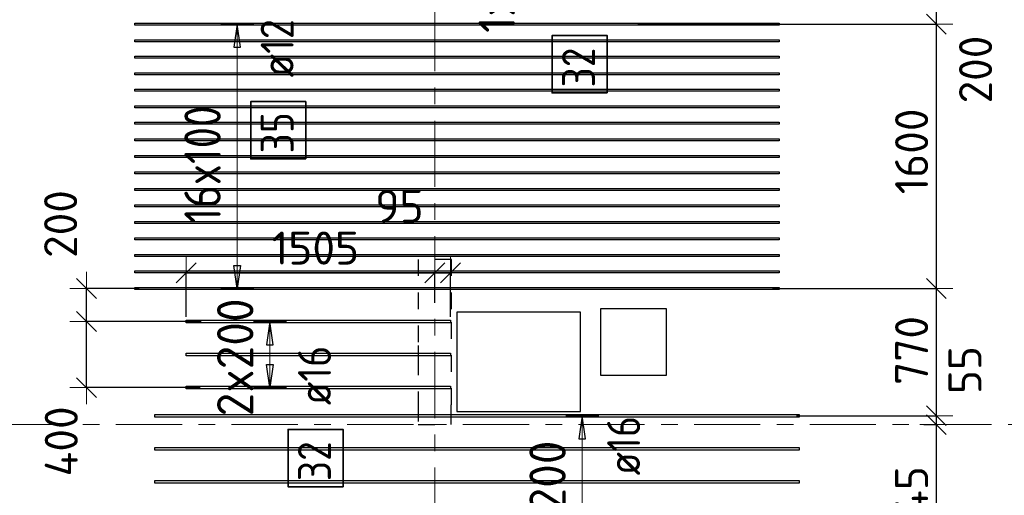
# Model space of a CAD drawing. Header units: metres. Extents: x -38 to 107, y -15 to 21.
# Tile 13 of 167: x 10.09 to 16.05, y 8.57 to 11.45. Entities that reach past the tile are written whole.
import ezdxf

# ---------------------------------------------------------------- set-up
doc = ezdxf.new("R2010")
doc.units = ezdxf.units.M
doc.header["$PDMODE"] = 65
for name, pattern in [('______11', [0.5, 0.4, -0.05, 0, -0.05]), ('______2', [0.0405, 0.03, -0.0105]), ('______5', [1.1, 0.8, -0.1, 0.1, -0.1])]:
    doc.linetypes.add(name, pattern=pattern)
for name, color, linetype, lineweight in [('XR$2$Осевая линия (1)', 7, '______5', 13), ('XR$4$Перекрытие (1)', 7, 'Continuous', 35), ('XR$4$Размерная линия (1)', 7, 'Continuous', 13)]:
    doc.layers.add(name, color=color, linetype=linetype, lineweight=lineweight)
doc.layers.add('XR$4$Арм.стержн.Доп. Арм верхн.зоны Х', color=7, linetype='Continuous', lineweight=35, true_color=0x8c8cff)
doc.layers.add('XR$6$Стена_ бетон несущ.', color=7, linetype='Continuous', lineweight=70, true_color=0xb4b496)
doc.styles.add('ISOCPEUR', font='txt')
doc.dimstyles.new('DIMSTYLE_3', dxfattribs={"dimtxt": 0.2, "dimasz": 0.2, "dimexe": 0, "dimexo": 0, "dimgap": 0.1, "dimtad": 2, "dimdec": 0, "dimlfac": 1000, "dimrnd": 5, "dimzin": 12, "dimdsep": 46, "dimtxsty": 'ISOCPEUR', "dimblk1": 'ALL_ML_STRICH', "dimblk2": 'ALL_ML_STRICH', "dimsah": 1, "dimcen": 0, "dimclrd": 7, "dimclre": 256, "dimclrt": 7, "dimadec": 0, "dimazin": 0, "dimtfac": 1, "dimtdec": 0, "dimtix": 1, "dimtmove": 2, "dimatfit": 3, "dimfxl": 0, "dimtzin": 0, "dimlwd": 0, "dimlwe": -3, "dimarcsym": 0})
doc.dimstyles.new('DIMSTYLE_33', dxfattribs={"dimtxt": 0.2, "dimasz": 0.2, "dimexe": 0, "dimexo": 0, "dimgap": 0.1, "dimtad": 2, "dimdec": 0, "dimlfac": 1000, "dimrnd": 5, "dimzin": 12, "dimdsep": 46, "dimtxsty": 'ISOCPEUR', "dimblk1": 'ALL_ML_STRICH', "dimblk2": 'ALL_ML_STRICH', "dimsah": 1, "dimcen": 0, "dimclrd": 7, "dimclre": 256, "dimclrt": 7, "dimadec": 0, "dimazin": 0, "dimtfac": 1, "dimtdec": 0, "dimtix": 1, "dimtmove": 2, "dimatfit": 3, "dimfxl": 0, "dimtvp": 1.2, "dimtzin": 0, "dimlwd": 0, "dimlwe": -3, "dimarcsym": 0})
doc.dimstyles.new('DIMSTYLE_34', dxfattribs={"dimtxt": 0.2, "dimasz": 0.2, "dimexe": 0, "dimexo": 0, "dimgap": 0.1, "dimtad": 0, "dimdec": 0, "dimlfac": 1000, "dimrnd": 5, "dimzin": 12, "dimdsep": 46, "dimtxsty": 'ISOCPEUR', "dimblk1": 'ALL_ML_STRICH', "dimblk2": 'ALL_ML_STRICH', "dimsah": 1, "dimcen": 0, "dimclrd": 7, "dimclre": 256, "dimclrt": 7, "dimadec": 0, "dimazin": 0, "dimtfac": 1, "dimtdec": 0, "dimtix": 1, "dimtmove": 2, "dimatfit": 3, "dimfxl": 0, "dimtvp": 1.2, "dimtzin": 0, "dimlwd": 0, "dimlwe": -3, "dimarcsym": 0})

# ---------------------------------------------------------------- blocks, each defined once
blk = doc.blocks.new('ALL_ML_STRICH')
at = {"color": 0, "linetype": 'ByBlock', "lineweight": -2}
for p, q in [((-0.3, -0.3), (0.3, 0.3)), ((0, -0.5), (0, 0.5)), ((-1, 0), (0.5, 0))]:
    blk.add_line(p, q, dxfattribs=at)
blk = doc.blocks.new('*D348')
at = {"layer": 'DEFPOINTS', "color": 7, "linetype": 'Continuous', "lineweight": 13, "transparency": 33554687}
for p in [(11.2049, 9.6241), (10.4911, 9.2241), (11.2004, 9.2241)]:
    blk.add_point(p, dxfattribs=at)
at = {"layer": 'XR$4$Размерная линия (1)', "color": 9, "linetype": 'Continuous', "lineweight": -2, "true_color": 0xc7c7c7, "transparency": 33554687}
for p, q in [((11.1849, 9.6241), (10.4911, 9.6241)), ((11.1804, 9.2241), (10.4911, 9.2241))]:
    blk.add_line(p, q, dxfattribs=at)
at = {"layer": 'XR$4$Размерная линия (1)', "color": 7, "linetype": 'Continuous', "lineweight": -2, "transparency": 33554687}
blk.add_line((10.4911, 9.2241), (10.4911, 9.6241), dxfattribs=at)
at = {"layer": 'XR$4$Размерная линия (1)', "color": 7, "linetype": 'Continuous', "lineweight": 13, "transparency": 33554687, "xscale": 0.2, "yscale": 0.2, "zscale": 0.2}
for p, rotation in [((10.4911, 9.6241), 90), ((10.4911, 9.2241), 270)]:
    blk.add_blockref('ALL_ML_STRICH', p, dxfattribs=dict(at, rotation=rotation))
at = {"layer": 'XR$4$Размерная линия (1)', "color": 7, "linetype": 'Continuous', "lineweight": 13, "transparency": 33554687, "insert": (10.3387, 8.8985), "char_height": 0.2, "width": 0.6, "attachment_point": 5, "rotation": 90, "style": 'ISOCPEUR'}
blk.add_mtext('\\A1;{400}', dxfattribs=at)
blk = doc.blocks.new('*D349')
at = {"layer": 'DEFPOINTS', "color": 7, "linetype": 'Continuous', "lineweight": 13, "transparency": 33554687}
for p in [(10.8297, 9.8241), (10.4911, 9.6241), (11.2049, 9.6241)]:
    blk.add_point(p, dxfattribs=at)
at = {"layer": 'XR$4$Размерная линия (1)', "color": 9, "linetype": 'Continuous', "lineweight": -2, "true_color": 0xc7c7c7, "transparency": 33554687}
for p, q in [((10.8097, 9.8241), (10.4911, 9.8241)), ((11.1849, 9.6241), (10.4911, 9.6241))]:
    blk.add_line(p, q, dxfattribs=at)
at = {"layer": 'XR$4$Размерная линия (1)', "color": 7, "linetype": 'Continuous', "lineweight": -2, "transparency": 33554687}
blk.add_line((10.4911, 9.6241), (10.4911, 9.8241), dxfattribs=at)
at = {"layer": 'XR$4$Размерная линия (1)', "color": 7, "linetype": 'Continuous', "lineweight": 13, "transparency": 33554687, "xscale": 0.2, "yscale": 0.2, "zscale": 0.2}
for p, rotation in [((10.4911, 9.8241), 90), ((10.4911, 9.6241), 270)]:
    blk.add_blockref('ALL_ML_STRICH', p, dxfattribs=dict(at, rotation=rotation))
at = {"layer": 'XR$4$Размерная линия (1)', "color": 7, "linetype": 'Continuous', "lineweight": 13, "transparency": 33554687, "insert": (10.3349, 10.2144), "char_height": 0.2, "width": 0.6, "attachment_point": 5, "rotation": 90, "style": 'ISOCPEUR'}
blk.add_mtext('\\A1;{200}', dxfattribs=at)
blk = doc.blocks.new('*D350')
at = {"layer": 'DEFPOINTS', "color": 7, "linetype": 'Continuous', "lineweight": 13, "transparency": 33554687}
for p in [(11.0944, 9.9189), (12.6, 9.7175), (11.0944, 9.6331)]:
    blk.add_point(p, dxfattribs=at)
at = {"layer": 'XR$4$Размерная линия (1)', "color": 9, "linetype": 'Continuous', "lineweight": -2, "true_color": 0xc7c7c7, "transparency": 33554687}
for p, q in [((11.0944, 9.6531), (11.0944, 9.9189)), ((12.6, 9.7375), (12.6, 9.9189))]:
    blk.add_line(p, q, dxfattribs=at)
at = {"layer": 'XR$4$Размерная линия (1)', "color": 7, "linetype": 'Continuous', "lineweight": -2, "transparency": 33554687}
blk.add_line((11.0944, 9.9189), (12.6, 9.9189), dxfattribs=at)
at = {"layer": 'XR$4$Размерная линия (1)', "color": 7, "linetype": 'Continuous', "lineweight": 13, "transparency": 33554687, "xscale": 0.2, "yscale": 0.2, "zscale": 0.2, "rotation": 180}
blk.add_blockref('ALL_ML_STRICH', (11.0944, 9.9189), dxfattribs=at)
at = {"layer": 'XR$4$Размерная линия (1)', "color": 7, "linetype": 'Continuous', "lineweight": 13, "transparency": 33554687, "xscale": 0.2, "yscale": 0.2, "zscale": 0.2}
blk.add_blockref('ALL_ML_STRICH', (12.6, 9.9189), dxfattribs=at)
at = {"layer": 'XR$4$Размерная линия (1)', "color": 7, "linetype": 'Continuous', "lineweight": 13, "transparency": 33554687, "insert": (11.8772, 10.0689), "char_height": 0.2, "width": 0.8, "attachment_point": 5, "style": 'ISOCPEUR'}
blk.add_mtext('\\A1;{1505}', dxfattribs=at)
blk = doc.blocks.new('*D351')
at = {"layer": 'DEFPOINTS', "color": 7, "linetype": 'Continuous', "lineweight": 13, "transparency": 33554687}
for p in [(12.6, 9.9189), (12.6, 9.7175), (12.6944, 9.6331)]:
    blk.add_point(p, dxfattribs=at)
at = {"layer": 'XR$4$Размерная линия (1)', "color": 9, "linetype": 'Continuous', "lineweight": -2, "true_color": 0xc7c7c7, "transparency": 33554687}
for p, q in [((12.6, 9.7375), (12.6, 9.9189)), ((12.6944, 9.6531), (12.6944, 9.9189))]:
    blk.add_line(p, q, dxfattribs=at)
at = {"layer": 'XR$4$Размерная линия (1)', "color": 7, "linetype": 'Continuous', "lineweight": -2, "transparency": 33554687}
blk.add_line((12.6, 9.9189), (12.6944, 9.9189), dxfattribs=at)
at = {"layer": 'XR$4$Размерная линия (1)', "color": 7, "linetype": 'Continuous', "lineweight": 13, "transparency": 33554687, "xscale": 0.2, "yscale": 0.2, "zscale": 0.2}
blk.add_blockref('ALL_ML_STRICH', (12.6944, 9.9189), dxfattribs=at)
at = {"layer": 'XR$4$Размерная линия (1)', "color": 7, "linetype": 'Continuous', "lineweight": 13, "transparency": 33554687, "xscale": 0.2, "yscale": 0.2, "zscale": 0.2, "rotation": 180}
blk.add_blockref('ALL_ML_STRICH', (12.6, 9.9189), dxfattribs=at)
at = {"layer": 'XR$4$Размерная линия (1)', "color": 7, "linetype": 'Continuous', "lineweight": 13, "transparency": 33554687, "insert": (12.3857, 10.3221), "char_height": 0.2, "width": 0.4, "attachment_point": 5, "style": 'ISOCPEUR'}
blk.add_mtext('\\A1;{95}', dxfattribs=at)
blk = doc.blocks.new('*D532')
at = {"layer": 'DEFPOINTS', "color": 7, "linetype": 'Continuous', "lineweight": 13, "transparency": 33554687}
for p in [(15.5407, 9), (14.7505, 8.0541), (15.6359, 8.0541)]:
    blk.add_point(p, dxfattribs=at)
at = {"layer": 'XR$4$Размерная линия (1)', "color": 9, "linetype": 'Continuous', "lineweight": -2, "true_color": 0xc7c7c7, "transparency": 33554687}
for p, q in [((15.5607, 9), (15.6359, 9)), ((14.7705, 8.0541), (15.6359, 8.0541))]:
    blk.add_line(p, q, dxfattribs=at)
at = {"layer": 'XR$4$Размерная линия (1)', "color": 7, "linetype": 'Continuous', "lineweight": -2, "transparency": 33554687}
blk.add_line((15.6359, 8.0541), (15.6359, 9), dxfattribs=at)
at = {"layer": 'XR$4$Размерная линия (1)', "color": 7, "linetype": 'Continuous', "lineweight": 13, "transparency": 33554687, "xscale": 0.2, "yscale": 0.2, "zscale": 0.2}
for p, rotation in [((15.6359, 9), 90), ((15.6359, 8.0541), 270)]:
    blk.add_blockref('ALL_ML_STRICH', p, dxfattribs=dict(at, rotation=rotation))
at = {"layer": 'XR$4$Размерная линия (1)', "color": 7, "linetype": 'Continuous', "lineweight": 13, "transparency": 33554687, "insert": (15.4859, 8.527), "char_height": 0.2, "width": 0.6, "attachment_point": 5, "rotation": 90, "style": 'ISOCPEUR'}
blk.add_mtext('\\A1;{945}', dxfattribs=at)
blk = doc.blocks.new('*D533')
at = {"layer": 'DEFPOINTS', "color": 7, "linetype": 'Continuous', "lineweight": 13, "transparency": 33554687}
for p in [(14.7694, 9.0541), (15.5407, 9), (15.6359, 9)]:
    blk.add_point(p, dxfattribs=at)
at = {"layer": 'XR$4$Размерная линия (1)', "color": 9, "linetype": 'Continuous', "lineweight": -2, "true_color": 0xc7c7c7, "transparency": 33554687}
for p, q in [((14.7894, 9.0541), (15.6359, 9.0541)), ((15.5607, 9), (15.6359, 9))]:
    blk.add_line(p, q, dxfattribs=at)
at = {"layer": 'XR$4$Размерная линия (1)', "color": 7, "linetype": 'Continuous', "lineweight": -2, "transparency": 33554687}
blk.add_line((15.6359, 9), (15.6359, 9.0541), dxfattribs=at)
at = {"layer": 'XR$4$Размерная линия (1)', "color": 7, "linetype": 'Continuous', "lineweight": 13, "transparency": 33554687, "xscale": 0.2, "yscale": 0.2, "zscale": 0.2}
for p, rotation in [((15.6359, 9), 270), ((15.6359, 9.0541), 90)]:
    blk.add_blockref('ALL_ML_STRICH', p, dxfattribs=dict(at, rotation=rotation))
at = {"layer": 'XR$4$Размерная линия (1)', "color": 7, "linetype": 'Continuous', "lineweight": 13, "transparency": 33554687, "insert": (15.8089, 9.3302), "char_height": 0.2, "width": 0.4, "attachment_point": 5, "rotation": 90, "style": 'ISOCPEUR'}
blk.add_mtext('\\A1;{55}', dxfattribs=at)
blk = doc.blocks.new('*D534')
at = {"layer": 'DEFPOINTS', "color": 7, "linetype": 'Continuous', "lineweight": 13, "transparency": 33554687}
for p in [(14.6233, 9.8241), (14.7694, 9.0541), (15.6359, 9.0541)]:
    blk.add_point(p, dxfattribs=at)
at = {"layer": 'XR$4$Размерная линия (1)', "color": 9, "linetype": 'Continuous', "lineweight": -2, "true_color": 0xc7c7c7, "transparency": 33554687}
for p, q in [((14.6433, 9.8241), (15.6359, 9.8241)), ((14.7894, 9.0541), (15.6359, 9.0541))]:
    blk.add_line(p, q, dxfattribs=at)
at = {"layer": 'XR$4$Размерная линия (1)', "color": 7, "linetype": 'Continuous', "lineweight": -2, "transparency": 33554687}
blk.add_line((15.6359, 9.0541), (15.6359, 9.8241), dxfattribs=at)
at = {"layer": 'XR$4$Размерная линия (1)', "color": 7, "linetype": 'Continuous', "lineweight": 13, "transparency": 33554687, "xscale": 0.2, "yscale": 0.2, "zscale": 0.2}
for p, rotation in [((15.6359, 9.8241), 90), ((15.6359, 9.0541), 270)]:
    blk.add_blockref('ALL_ML_STRICH', p, dxfattribs=dict(at, rotation=rotation))
at = {"layer": 'XR$4$Размерная линия (1)', "color": 7, "linetype": 'Continuous', "lineweight": 13, "transparency": 33554687, "insert": (15.4859, 9.4491), "char_height": 0.2, "width": 0.6, "attachment_point": 5, "rotation": 90, "style": 'ISOCPEUR'}
blk.add_mtext('\\A1;{770}', dxfattribs=at)
blk = doc.blocks.new('*D535')
at = {"layer": 'DEFPOINTS', "color": 7, "linetype": 'Continuous', "lineweight": 13, "transparency": 33554687}
for p in [(13.8097, 11.4241), (14.6233, 9.8241), (15.6359, 9.8241)]:
    blk.add_point(p, dxfattribs=at)
at = {"layer": 'XR$4$Размерная линия (1)', "color": 9, "linetype": 'Continuous', "lineweight": -2, "true_color": 0xc7c7c7, "transparency": 33554687}
for p, q in [((13.8297, 11.4241), (15.6359, 11.4241)), ((14.6433, 9.8241), (15.6359, 9.8241))]:
    blk.add_line(p, q, dxfattribs=at)
at = {"layer": 'XR$4$Размерная линия (1)', "color": 7, "linetype": 'Continuous', "lineweight": -2, "transparency": 33554687}
blk.add_line((15.6359, 9.8241), (15.6359, 11.4241), dxfattribs=at)
at = {"layer": 'XR$4$Размерная линия (1)', "color": 7, "linetype": 'Continuous', "lineweight": 13, "transparency": 33554687, "xscale": 0.2, "yscale": 0.2, "zscale": 0.2}
for p, rotation in [((15.6359, 11.4241), 90), ((15.6359, 9.8241), 270)]:
    blk.add_blockref('ALL_ML_STRICH', p, dxfattribs=dict(at, rotation=rotation))
at = {"layer": 'XR$4$Размерная линия (1)', "color": 7, "linetype": 'Continuous', "lineweight": 13, "transparency": 33554687, "insert": (15.4859, 10.6541), "char_height": 0.2, "width": 0.8, "attachment_point": 5, "rotation": 90, "style": 'ISOCPEUR'}
blk.add_mtext('\\A1;{1600}', dxfattribs=at)
blk = doc.blocks.new('*D536')
at = {"layer": 'DEFPOINTS', "color": 7, "linetype": 'Continuous', "lineweight": 13, "transparency": 33554687}
for p in [(14.7023, 11.6241), (13.8097, 11.4241), (15.6359, 11.4241)]:
    blk.add_point(p, dxfattribs=at)
at = {"layer": 'XR$4$Размерная линия (1)', "color": 9, "linetype": 'Continuous', "lineweight": -2, "true_color": 0xc7c7c7, "transparency": 33554687}
for p, q in [((14.7223, 11.6241), (15.6359, 11.6241)), ((13.8297, 11.4241), (15.6359, 11.4241))]:
    blk.add_line(p, q, dxfattribs=at)
at = {"layer": 'XR$4$Размерная линия (1)', "color": 7, "linetype": 'Continuous', "lineweight": -2, "transparency": 33554687}
blk.add_line((15.6359, 11.4241), (15.6359, 11.6241), dxfattribs=at)
at = {"layer": 'XR$4$Размерная линия (1)', "color": 7, "linetype": 'Continuous', "lineweight": 13, "transparency": 33554687, "xscale": 0.2, "yscale": 0.2, "zscale": 0.2}
for p, rotation in [((15.6359, 11.6241), 90), ((15.6359, 11.4241), 270)]:
    blk.add_blockref('ALL_ML_STRICH', p, dxfattribs=dict(at, rotation=rotation))
at = {"layer": 'XR$4$Размерная линия (1)', "color": 7, "linetype": 'Continuous', "lineweight": 13, "transparency": 33554687, "insert": (15.873, 11.1496), "char_height": 0.2, "width": 0.6, "attachment_point": 5, "rotation": 90, "style": 'ISOCPEUR'}
blk.add_mtext('\\A1;{200}', dxfattribs=at)

msp = doc.modelspace()

# ---------------------------------------------------------------- linework, layer by layer
at = {"layer": 'XR$2$Осевая линия (1)', "color": 253, "linetype": '______11', "lineweight": 13, "true_color": 0xa0a0a0, "transparency": 33554687}
for p, q in [((12.6, 8.34), (12.6, 19.78)), ((-2.63, 9), (62.6, 9))]:
    msp.add_line(p, q, dxfattribs=at)
at = {"layer": 'XR$4$Арм.стержн.Доп. Арм верхн.зоны Х', "color": 253, "linetype": 'Continuous', "lineweight": -3, "true_color": 0xa0a0a0, "transparency": 33554687}
for p, q in [((11.404, 11.4241), (11.304, 11.4241)), ((11.404, 11.4241), (11.504, 11.4241)), ((11.404, 9.8241), (11.304, 9.8241)), ((11.404, 9.8241), (11.504, 9.8241)), ((11.6016, 9.6241), (11.5016, 9.6241)), ((11.6016, 9.6241), (11.7016, 9.6241)), ((11.6016, 9.2241), (11.5016, 9.2241)), ((11.6016, 9.2241), (11.7016, 9.2241)), ((13.4922, 9.0541), (13.3922, 9.0541)), ((13.4922, 9.0541), (13.5922, 9.0541))]:
    msp.add_line(p, q, dxfattribs=at)
at = {"layer": 'XR$4$Арм.стержн.Доп. Арм верхн.зоны Х', "color": 7, "linetype": 'Continuous', "lineweight": 25, "transparency": 33554687}
for p, q in [((11.404, 11.4241), (11.384, 11.2841)), ((11.424, 11.2841), (11.404, 11.4241)), ((11.384, 11.2841), (11.424, 11.2841)), ((11.404, 9.8241), (11.384, 9.9641)), ((11.384, 9.9641), (11.424, 9.9641)), ((11.424, 9.9641), (11.404, 9.8241)), ((11.6016, 9.6241), (11.5816, 9.4841)), ((11.6216, 9.4841), (11.6016, 9.6241)), ((11.5816, 9.4841), (11.6216, 9.4841)), ((11.6016, 9.2241), (11.5816, 9.3641)), ((11.5816, 9.3641), (11.6216, 9.3641)), ((11.6216, 9.3641), (11.6016, 9.2241)), ((13.4922, 9.0541), (13.4722, 8.9141)), ((13.5122, 8.9141), (13.4922, 9.0541)), ((13.4722, 8.9141), (13.5122, 8.9141))]:
    msp.add_line(p, q, dxfattribs=at)
at = {"layer": 'XR$4$Арм.стержн.Доп. Арм верхн.зоны Х', "color": 7, "linetype": 'Continuous', "lineweight": 13, "transparency": 33554687}
for p, q in [((11.404, 11.4241), (11.404, 11.4241)), ((11.404, 9.8241), (11.404, 11.4241)), ((11.404, 9.8241), (11.404, 9.8241)), ((11.6016, 9.6241), (11.6016, 9.6241)), ((11.6016, 9.2241), (11.6016, 9.6241)), ((11.6016, 9.2241), (11.6016, 9.2241)), ((13.4922, 9.0541), (13.4922, 9.0541)), ((13.4922, 8.0541), (13.4922, 9.0541))]:
    msp.add_line(p, q, dxfattribs=at)
at = {"layer": 'XR$4$Арм.стержн.Доп. Арм верхн.зоны Х', "color": 34, "linetype": 'Continuous', "lineweight": 25, "transparency": 33554687}
for points in [[(10.7838, 11.4301), (14.6838, 11.4301), (14.6838, 11.4181), (10.7838, 11.4181), (10.7838, 11.4301)], [(10.7838, 11.3301), (14.6838, 11.3301), (14.6838, 11.3181), (10.7838, 11.3181), (10.7838, 11.3301)], [(10.7838, 11.2301), (14.6838, 11.2301), (14.6838, 11.2181), (10.7838, 11.2181), (10.7838, 11.2301)], [(10.7838, 11.1301), (14.6838, 11.1301), (14.6838, 11.1181), (10.7838, 11.1181), (10.7838, 11.1301)], [(10.7838, 11.0301), (14.6838, 11.0301), (14.6838, 11.0181), (10.7838, 11.0181), (10.7838, 11.0301)], [(10.7838, 10.9301), (14.6838, 10.9301), (14.6838, 10.9181), (10.7838, 10.9181), (10.7838, 10.9301)], [(10.7838, 10.8301), (14.6838, 10.8301), (14.6838, 10.8181), (10.7838, 10.8181), (10.7838, 10.8301)], [(10.7838, 10.7301), (14.6838, 10.7301), (14.6838, 10.7181), (10.7838, 10.7181), (10.7838, 10.7301)], [(10.7838, 10.6301), (14.6838, 10.6301), (14.6838, 10.6181), (10.7838, 10.6181), (10.7838, 10.6301)], [(10.7838, 10.5301), (14.6838, 10.5301), (14.6838, 10.5181), (10.7838, 10.5181), (10.7838, 10.5301)], [(10.7838, 10.4301), (14.6838, 10.4301), (14.6838, 10.4181), (10.7838, 10.4181), (10.7838, 10.4301)], [(10.7838, 10.3301), (14.6838, 10.3301), (14.6838, 10.3181), (10.7838, 10.3181), (10.7838, 10.3301)], [(10.7838, 10.2301), (14.6838, 10.2301), (14.6838, 10.2181), (10.7838, 10.2181), (10.7838, 10.2301)], [(10.7838, 10.1301), (14.6838, 10.1301), (14.6838, 10.1181), (10.7838, 10.1181), (10.7838, 10.1301)], [(10.7838, 10.0301), (14.6838, 10.0301), (14.6838, 10.0181), (10.7838, 10.0181), (10.7838, 10.0301)], [(10.7838, 9.9301), (14.6838, 9.9301), (14.6838, 9.9181), (10.7838, 9.9181), (10.7838, 9.9301)], [(10.7838, 9.8301), (14.6838, 9.8301), (14.6838, 9.8181), (10.7838, 9.8181), (10.7838, 9.8301)]]:
    msp.add_lwpolyline(points, dxfattribs=at)
at = {"layer": 'XR$4$Арм.стержн.Доп. Арм верхн.зоны Х', "color": 7, "linetype": 'Continuous', "lineweight": 35, "transparency": 33554687}
for points in [[(13.6432, 11.0081), (13.6432, 11.3547), (13.3099, 11.3547), (13.3099, 11.0081), (13.6432, 11.0081)], [(11.8191, 10.6088), (11.8191, 10.9555), (11.4857, 10.9555), (11.4857, 10.6088), (11.8191, 10.6088)], [(12.045, 8.6245), (12.045, 8.9711), (11.7116, 8.9711), (11.7116, 8.6245), (12.045, 8.6245)]]:
    msp.add_lwpolyline(points, dxfattribs=at)
at = {"layer": 'XR$4$Арм.стержн.Доп. Арм верхн.зоны Х', "color": 7, "linetype": 'Continuous', "lineweight": 25, "transparency": 33554687}
for points in [[(12.6944, 9.6161), (11.0944, 9.6161), (11.0944, 9.6321), (12.6944, 9.6321), (12.6944, 9.6161)], [(12.6944, 9.4161), (11.0944, 9.4161), (11.0944, 9.4321), (12.6944, 9.4321), (12.6944, 9.4161)], [(12.6944, 9.2161), (11.0944, 9.2161), (11.0944, 9.2321), (12.6944, 9.2321), (12.6944, 9.2161)], [(14.8043, 9.0461), (10.9043, 9.0461), (10.9043, 9.0621), (14.8043, 9.0621), (14.8043, 9.0461)], [(14.8043, 8.8461), (10.9043, 8.8461), (10.9043, 8.8621), (14.8043, 8.8621), (14.8043, 8.8461)], [(14.8043, 8.6461), (10.9043, 8.6461), (10.9043, 8.6621), (14.8043, 8.6621), (14.8043, 8.6461)]]:
    msp.add_lwpolyline(points, dxfattribs=at)
at = {"layer": 'XR$4$Перекрытие (1)', "color": 7, "linetype": 'Continuous', "lineweight": 25, "transparency": 33554687}
for p, q in [((12.7326, 9.6802), (12.7326, 9.0802)), ((13.4826, 9.6802), (12.7326, 9.6802)), ((13.4826, 9.0802), (13.4826, 9.6802)), ((13.6026, 9.7002), (13.6026, 9.3002)), ((14.0026, 9.7002), (13.6026, 9.7002)), ((14.0026, 9.3002), (14.0026, 9.7002)), ((13.6026, 9.3002), (14.0026, 9.3002)), ((12.7326, 9.0802), (13.4826, 9.0802))]:
    msp.add_line(p, q, dxfattribs=at)
at = {"layer": 'XR$6$Стена_ бетон несущ.', "color": 253, "linetype": '______2', "lineweight": -3, "true_color": 0xa0a0a0, "transparency": 33554687}
for p, q in [((12.7, 10), (12.5, 10)), ((12.5, 10), (12.5, 9.48)), ((12.7, 9.9), (12.7, 10)), ((12.7, 9.7), (12.7, 9.9)), ((12.7, 9.12), (12.7, 9.7)), ((12.5, 9.48), (12.5, 9.4)), ((12.5, 9.4), (12.5, 9.2)), ((12.5, 9.2), (12.5, 9.12)), ((12.5, 9.12), (12.5, 9)), ((12.6997, 9.12), (12.7, 9.12)), ((12.6997, 9.08), (12.6997, 9.12)), ((12.6997, 9), (12.6997, 9.08)), ((12.5, 9), (12.6997, 9))]:
    msp.add_line(p, q, dxfattribs=at)

# ---------------------------------------------------------------- texts
at = {"layer": 'XR$4$Арм.стержн.Доп. Арм верхн.зоны Х', "color": 7, "linetype": 'Continuous', "lineweight": 13, "transparency": 33554687, "char_height": 0.22, "attachment_point": 7, "rotation": 90, "style": 'ISOCPEUR'}
for s, insert, width in [('\\W0.89;1x200', (13.0846, 11.3721), 0.823552), ('\\W0.86;16x100', (11.304, 10.2171), 0.930455), ('\\W0.95;2x200', (11.5016, 9.0501), 0.873359), ('\\W0.95;5x200', (13.3922, 8.1801), 0.873359)]:
    msp.add_mtext(s, dxfattribs=dict(at, insert=insert, width=width))
at = {"layer": 'XR$4$Арм.стержн.Доп. Арм верхн.зоны Х', "color": 7, "linetype": 'Continuous', "lineweight": 25, "transparency": 33554687, "char_height": 0.2, "attachment_point": 7, "rotation": 90, "style": 'ISOCPEUR'}
for s, insert, width in [('\\W0.89; ø12 ', (11.7457, 10.9888), 0.749105), ('\\W0.87;32', (13.5699, 11.0414), 0.367208), ('\\W0.87;35', (11.7457, 10.6421), 0.367208), ('\\W0.89; ø16 ', (11.9716, 9.0045), 0.749105), ('\\W0.89; ø16 ', (13.8427, 8.5792), 0.749105), ('\\W0.87;32', (11.9716, 8.6578), 0.367208)]:
    msp.add_mtext(s, dxfattribs=dict(at, insert=insert, width=width))

# ---------------------------------------------------------------- dimensions: what is measured, and where the dimension line sits
at = {"layer": 'XR$4$Размерная линия (1)', "color": 7, "linetype": 'Continuous', "lineweight": 13, "transparency": 33554687}
for base, p1, p2, dimstyle, picture, middle in [((15.6359, 11.6241), (13.8297, 11.4241), (14.7223, 11.6241), 'DIMSTYLE_34', '*D536', (15.873, 11.1496)), ((15.6359, 11.4241), (14.6433, 9.8241), (13.8297, 11.4241), 'DIMSTYLE_3', '*D535', (15.4859, 10.6541)), ((10.4911, 9.8241), (11.1849, 9.6241), (10.8097, 9.8241), 'DIMSTYLE_33', '*D349', (10.3349, 10.2144)), ((15.6359, 9.8241), (14.7894, 9.0541), (14.6433, 9.8241), 'DIMSTYLE_3', '*D534', (15.4859, 9.4491)), ((10.4911, 9.6241), (11.1804, 9.2241), (11.1849, 9.6241), 'DIMSTYLE_33', '*D348', (10.3387, 8.8985)), ((15.6359, 9.0541), (15.5607, 9), (14.7894, 9.0541), 'DIMSTYLE_34', '*D533', (15.8089, 9.3302)), ((15.6359, 9), (14.7705, 8.0541), (15.5607, 9), 'DIMSTYLE_3', '*D532', (15.4859, 8.527))]:
    dim = msp.add_linear_dim(base=base, p1=p1, p2=p2, angle=90, dimstyle=dimstyle, override={"dimpost": '<>', "dimclrd": 7, "dimclre": 9, "dimclrt": 7, "dimlwd": 0, "dimlwe": 65533}, dxfattribs=at)
    dim.commit()
    dim.dimension.update_dxf_attribs({"geometry": picture, "text_midpoint": middle, "dimtype": 160})
for base, p1, p2, dimstyle, picture, middle in [((12.6944, 9.9189), (12.6, 9.7375), (12.6944, 9.6531), 'DIMSTYLE_33', '*D351', (12.3857, 10.3221)), ((12.6, 9.9189), (11.0944, 9.6531), (12.6, 9.7375), 'DIMSTYLE_3', '*D350', (11.8772, 10.0689))]:
    dim = msp.add_linear_dim(base=base, p1=p1, p2=p2, dimstyle=dimstyle, override={"dimpost": '<>', "dimclrd": 7, "dimclre": 9, "dimclrt": 7, "dimlwd": 0, "dimlwe": 65533}, dxfattribs=at)
    dim.commit()
    dim.dimension.update_dxf_attribs({"geometry": picture, "text_midpoint": middle, "dimtype": 160})

doc.saveas('drawing.dxf')
